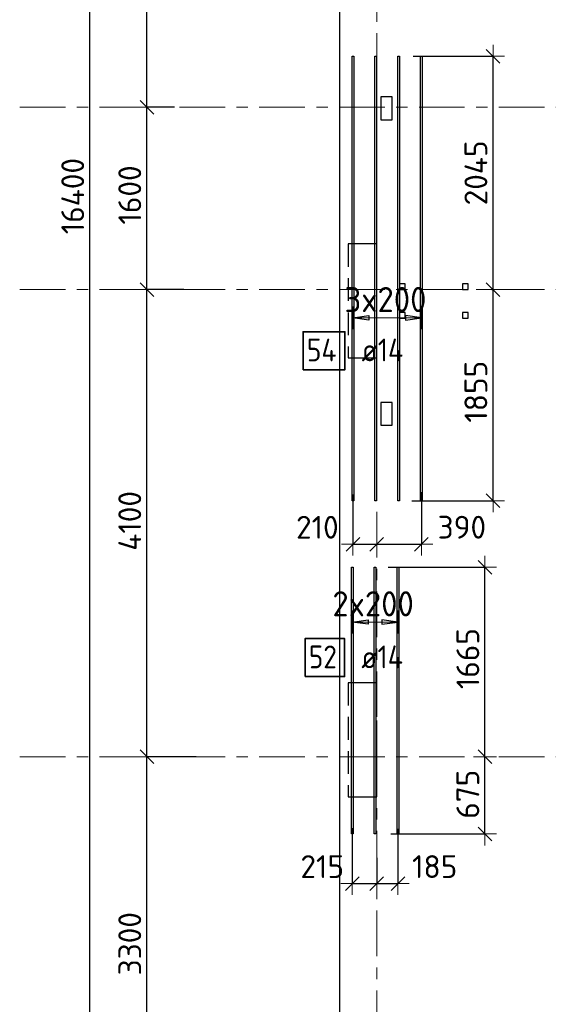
# Model space of a CAD drawing. Header units: metres. Extents: x -38 to 98, y -15 to 19.
# Tile 3 of 64: x -2.63 to 2, y 1.13 to 9.77. Entities that reach past the tile are written whole.
import ezdxf

# ---------------------------------------------------------------- set-up
doc = ezdxf.new("R2010")
doc.units = ezdxf.units.M
doc.header["$PDMODE"] = 65
for name, pattern in [('______11', [0.5, 0.4, -0.05, 0, -0.05]), ('______2', [0.27, 0.2, -0.07]), ('______5', [1.1, 0.8, -0.1, 0.1, -0.1])]:
    doc.linetypes.add(name, pattern=pattern)
for name, color, linetype, lineweight in [('XR$2$Осевая линия (1)', 7, '______5', 13), ('XR$2$Размерная линия (1)', 7, 'Continuous', 13), ('XR$3$Перекрытие (1)', 7, 'Continuous', 35), ('XR$3$Размерная линия (1)', 7, 'Continuous', 13), ('XR$5$Стена (1)', 7, 'Continuous', 35)]:
    doc.layers.add(name, color=color, linetype=linetype, lineweight=lineweight)
doc.layers.add('XR$3$Арм.стержн.Доп. Арм. верхн.зоны У', color=7, linetype='Continuous', lineweight=35, true_color=0x739641)
doc.styles.add('ISOCPEUR', font='txt')
doc.dimstyles.new('DIMSTYLE_3', dxfattribs={"dimtxt": 0.2, "dimasz": 0.2, "dimexe": 0, "dimexo": 0, "dimgap": 0.1, "dimtad": 2, "dimdec": 0, "dimlfac": 1000, "dimrnd": 5, "dimzin": 12, "dimdsep": 46, "dimtxsty": 'ISOCPEUR', "dimblk1": 'ALL_ML_STRICH', "dimblk2": 'ALL_ML_STRICH', "dimsah": 1, "dimcen": 0, "dimclrd": 7, "dimclre": 256, "dimclrt": 7, "dimadec": 0, "dimazin": 0, "dimtfac": 1, "dimtdec": 0, "dimtix": 1, "dimtmove": 2, "dimatfit": 3, "dimfxl": 0, "dimtzin": 0, "dimlwd": 0, "dimlwe": -3, "dimarcsym": 0})
doc.dimstyles.new('DIMSTYLE_7', dxfattribs={"dimtxt": 0.2, "dimasz": 0.2, "dimexe": 0, "dimexo": 0, "dimgap": 0.1, "dimtad": 2, "dimdec": 0, "dimlfac": 1000, "dimrnd": 5, "dimzin": 12, "dimdsep": 46, "dimtxsty": 'ISOCPEUR', "dimblk1": 'ALL_ML_STRICH', "dimblk2": 'ALL_ML_STRICH', "dimsah": 1, "dimcen": 0, "dimclrd": 7, "dimclre": 256, "dimclrt": 7, "dimadec": 0, "dimazin": 0, "dimtfac": 1, "dimtdec": 0, "dimtix": 1, "dimtmove": 2, "dimatfit": 3, "dimfxl": 0, "dimtvp": 1.2, "dimtzin": 0, "dimlwd": 0, "dimlwe": -3, "dimarcsym": 0})

# ---------------------------------------------------------------- blocks, each defined once
blk = doc.blocks.new('ALL_ML_STRICH')
at = {"color": 0, "linetype": 'ByBlock', "lineweight": -2}
for p, q in [((0, -0.5), (0, 0.5)), ((-1, 0), (0.5, 0)), ((-0.3, -0.3), (0.3, 0.3))]:
    blk.add_line(p, q, dxfattribs=at)
blk = doc.blocks.new('*D33')
at = {"layer": 'DEFPOINTS', "color": 7, "linetype": 'Continuous', "lineweight": 13, "transparency": 33554687}
for p in [(-1.6986, 16.4), (-2.2938, 0), (-2.0153, 0)]:
    blk.add_point(p, dxfattribs=at)
at = {"layer": 'XR$2$Размерная линия (1)', "color": 9, "linetype": 'Continuous', "lineweight": -2, "true_color": 0xc7c7c7, "transparency": 33554687}
for p, q in [((-1.7186, 16.4), (-2.0153, 16.4)), ((-2.2738, 0), (-2.0153, 0))]:
    blk.add_line(p, q, dxfattribs=at)
at = {"layer": 'XR$2$Размерная линия (1)', "color": 7, "linetype": 'Continuous', "lineweight": -2, "transparency": 33554687}
blk.add_line((-2.0153, 0), (-2.0153, 16.4), dxfattribs=at)
at = {"layer": 'XR$2$Размерная линия (1)', "color": 7, "linetype": 'Continuous', "lineweight": 13, "transparency": 33554687, "xscale": 0.2, "yscale": 0.2, "zscale": 0.2}
for p, rotation in [((-2.0153, 16.4), 90), ((-2.0153, 0), 270)]:
    blk.add_blockref('ALL_ML_STRICH', p, dxfattribs=dict(at, rotation=rotation))
at = {"layer": 'XR$2$Размерная линия (1)', "color": 7, "linetype": 'Continuous', "lineweight": 13, "transparency": 33554687, "insert": (-2.1653, 8.22), "char_height": 0.2, "width": 1, "attachment_point": 5, "rotation": 90, "style": 'ISOCPEUR'}
blk.add_mtext('\\A1;{16400}', dxfattribs=at)
blk = doc.blocks.new('*D34')
at = {"layer": 'DEFPOINTS', "color": 7, "linetype": 'Continuous', "lineweight": 13, "transparency": 33554687}
for p in [(-1.0635, 3.3), (-1.5153, 0), (-1.2803, 0)]:
    blk.add_point(p, dxfattribs=at)
at = {"layer": 'XR$2$Размерная линия (1)', "color": 9, "linetype": 'Continuous', "lineweight": -2, "true_color": 0xc7c7c7, "transparency": 33554687}
for p, q in [((-1.0835, 3.3), (-1.5153, 3.3)), ((-1.3003, 0), (-1.5153, 0))]:
    blk.add_line(p, q, dxfattribs=at)
at = {"layer": 'XR$2$Размерная линия (1)', "color": 7, "linetype": 'Continuous', "lineweight": -2, "transparency": 33554687}
blk.add_line((-1.5153, 0), (-1.5153, 3.3), dxfattribs=at)
at = {"layer": 'XR$2$Размерная линия (1)', "color": 7, "linetype": 'Continuous', "lineweight": 13, "transparency": 33554687, "xscale": 0.2, "yscale": 0.2, "zscale": 0.2}
for p, rotation in [((-1.5153, 3.3), 90), ((-1.5153, 0), 270)]:
    blk.add_blockref('ALL_ML_STRICH', p, dxfattribs=dict(at, rotation=rotation))
at = {"layer": 'XR$2$Размерная линия (1)', "color": 7, "linetype": 'Continuous', "lineweight": 13, "transparency": 33554687, "insert": (-1.6653, 1.66), "char_height": 0.2, "width": 0.8, "attachment_point": 5, "rotation": 90, "style": 'ISOCPEUR'}
blk.add_mtext('\\A1;{3300}', dxfattribs=at)
blk = doc.blocks.new('*D35')
at = {"layer": 'DEFPOINTS', "color": 7, "linetype": 'Continuous', "lineweight": 13, "transparency": 33554687}
for p in [(-1.1719, 7.4), (-1.5153, 3.3), (-1.0635, 3.3)]:
    blk.add_point(p, dxfattribs=at)
at = {"layer": 'XR$2$Размерная линия (1)', "color": 9, "linetype": 'Continuous', "lineweight": -2, "true_color": 0xc7c7c7, "transparency": 33554687}
for p, q in [((-1.1919, 7.4), (-1.5153, 7.4)), ((-1.0835, 3.3), (-1.5153, 3.3))]:
    blk.add_line(p, q, dxfattribs=at)
at = {"layer": 'XR$2$Размерная линия (1)', "color": 7, "linetype": 'Continuous', "lineweight": -2, "transparency": 33554687}
blk.add_line((-1.5153, 3.3), (-1.5153, 7.4), dxfattribs=at)
at = {"layer": 'XR$2$Размерная линия (1)', "color": 7, "linetype": 'Continuous', "lineweight": 13, "transparency": 33554687, "xscale": 0.2, "yscale": 0.2, "zscale": 0.2}
for p, rotation in [((-1.5153, 7.4), 90), ((-1.5153, 3.3), 270)]:
    blk.add_blockref('ALL_ML_STRICH', p, dxfattribs=dict(at, rotation=rotation))
at = {"layer": 'XR$2$Размерная линия (1)', "color": 7, "linetype": 'Continuous', "lineweight": 13, "transparency": 33554687, "insert": (-1.6653, 5.37), "char_height": 0.2, "width": 0.8, "attachment_point": 5, "rotation": 90, "style": 'ISOCPEUR'}
blk.add_mtext('\\A1;{4100}', dxfattribs=at)
blk = doc.blocks.new('*D36')
at = {"layer": 'DEFPOINTS', "color": 7, "linetype": 'Continuous', "lineweight": 13, "transparency": 33554687}
for p in [(-1.2532, 9), (-1.5153, 7.4), (-1.1719, 7.4)]:
    blk.add_point(p, dxfattribs=at)
at = {"layer": 'XR$2$Размерная линия (1)', "color": 9, "linetype": 'Continuous', "lineweight": -2, "true_color": 0xc7c7c7, "transparency": 33554687}
for p, q in [((-1.2732, 9), (-1.5153, 9)), ((-1.1919, 7.4), (-1.5153, 7.4))]:
    blk.add_line(p, q, dxfattribs=at)
at = {"layer": 'XR$2$Размерная линия (1)', "color": 7, "linetype": 'Continuous', "lineweight": -2, "transparency": 33554687}
blk.add_line((-1.5153, 7.4), (-1.5153, 9), dxfattribs=at)
at = {"layer": 'XR$2$Размерная линия (1)', "color": 7, "linetype": 'Continuous', "lineweight": 13, "transparency": 33554687, "xscale": 0.2, "yscale": 0.2, "zscale": 0.2}
for p, rotation in [((-1.5153, 9), 90), ((-1.5153, 7.4), 270)]:
    blk.add_blockref('ALL_ML_STRICH', p, dxfattribs=dict(at, rotation=rotation))
at = {"layer": 'XR$2$Размерная линия (1)', "color": 7, "linetype": 'Continuous', "lineweight": 13, "transparency": 33554687, "insert": (-1.6653, 8.23), "char_height": 0.2, "width": 0.8, "attachment_point": 5, "rotation": 90, "style": 'ISOCPEUR'}
blk.add_mtext('\\A1;{1600}', dxfattribs=at)
blk = doc.blocks.new('*D37')
at = {"layer": 'DEFPOINTS', "color": 7, "linetype": 'Continuous', "lineweight": 13, "transparency": 33554687}
for p in [(-1.3472, 12.8), (-1.5153, 9), (-1.2532, 9)]:
    blk.add_point(p, dxfattribs=at)
at = {"layer": 'XR$2$Размерная линия (1)', "color": 9, "linetype": 'Continuous', "lineweight": -2, "true_color": 0xc7c7c7, "transparency": 33554687}
for p, q in [((-1.3672, 12.8), (-1.5153, 12.8)), ((-1.2732, 9), (-1.5153, 9))]:
    blk.add_line(p, q, dxfattribs=at)
at = {"layer": 'XR$2$Размерная линия (1)', "color": 7, "linetype": 'Continuous', "lineweight": -2, "transparency": 33554687}
blk.add_line((-1.5153, 9), (-1.5153, 12.8), dxfattribs=at)
at = {"layer": 'XR$2$Размерная линия (1)', "color": 7, "linetype": 'Continuous', "lineweight": 13, "transparency": 33554687, "xscale": 0.2, "yscale": 0.2, "zscale": 0.2}
for p, rotation in [((-1.5153, 12.8), 90), ((-1.5153, 9), 270)]:
    blk.add_blockref('ALL_ML_STRICH', p, dxfattribs=dict(at, rotation=rotation))
at = {"layer": 'XR$2$Размерная линия (1)', "color": 7, "linetype": 'Continuous', "lineweight": 13, "transparency": 33554687, "insert": (-1.6653, 10.91), "char_height": 0.2, "width": 0.8, "attachment_point": 5, "rotation": 90, "style": 'ISOCPEUR'}
blk.add_mtext('\\A1;{3800}', dxfattribs=at)
blk = doc.blocks.new('*D39')
at = {"layer": 'DEFPOINTS', "color": 7, "linetype": 'Continuous', "lineweight": 13, "transparency": 33554687}
for p in [(1.448, 3.3), (0.6019, 2.623), (1.448, 2.623)]:
    blk.add_point(p, dxfattribs=at)
at = {"layer": 'XR$3$Размерная линия (1)', "color": 9, "linetype": 'Continuous', "lineweight": -2, "true_color": 0xc7c7c7, "transparency": 33554687}
for p, q in [((1.448, 3.3), (1.448, 3.3)), ((0.6219, 2.623), (1.448, 2.623))]:
    blk.add_line(p, q, dxfattribs=at)
at = {"layer": 'XR$3$Размерная линия (1)', "color": 7, "linetype": 'Continuous', "lineweight": -2, "transparency": 33554687}
blk.add_line((1.448, 2.623), (1.448, 3.3), dxfattribs=at)
at = {"layer": 'XR$3$Размерная линия (1)', "color": 7, "linetype": 'Continuous', "lineweight": 13, "transparency": 33554687, "xscale": 0.2, "yscale": 0.2, "zscale": 0.2}
for p, rotation in [((1.448, 3.3), 90), ((1.448, 2.623), 270)]:
    blk.add_blockref('ALL_ML_STRICH', p, dxfattribs=dict(at, rotation=rotation))
at = {"layer": 'XR$3$Размерная линия (1)', "color": 7, "linetype": 'Continuous', "lineweight": 13, "transparency": 33554687, "insert": (1.298, 2.9715), "char_height": 0.2, "width": 0.6, "attachment_point": 5, "rotation": 90, "style": 'ISOCPEUR'}
blk.add_mtext('\\A1;{675}', dxfattribs=at)
blk = doc.blocks.new('*D40')
at = {"layer": 'DEFPOINTS', "color": 7, "linetype": 'Continuous', "lineweight": 13, "transparency": 33554687}
for p in [(0.5805, 4.963), (1.448, 3.3), (1.448, 3.3)]:
    blk.add_point(p, dxfattribs=at)
at = {"layer": 'XR$3$Размерная линия (1)', "color": 9, "linetype": 'Continuous', "lineweight": -2, "true_color": 0xc7c7c7, "transparency": 33554687}
for p, q in [((0.6005, 4.963), (1.448, 4.963)), ((1.448, 3.3), (1.448, 3.3))]:
    blk.add_line(p, q, dxfattribs=at)
at = {"layer": 'XR$3$Размерная линия (1)', "color": 7, "linetype": 'Continuous', "lineweight": -2, "transparency": 33554687}
blk.add_line((1.448, 3.3), (1.448, 4.963), dxfattribs=at)
at = {"layer": 'XR$3$Размерная линия (1)', "color": 7, "linetype": 'Continuous', "lineweight": 13, "transparency": 33554687, "xscale": 0.2, "yscale": 0.2, "zscale": 0.2}
for p, rotation in [((1.448, 4.963), 90), ((1.448, 3.3), 270)]:
    blk.add_blockref('ALL_ML_STRICH', p, dxfattribs=dict(at, rotation=rotation))
at = {"layer": 'XR$3$Размерная линия (1)', "color": 7, "linetype": 'Continuous', "lineweight": 13, "transparency": 33554687, "insert": (1.298, 4.1615), "char_height": 0.2, "width": 0.8, "attachment_point": 5, "rotation": 90, "style": 'ISOCPEUR'}
blk.add_mtext('\\A1;{1665}', dxfattribs=at)
blk = doc.blocks.new('*D41')
at = {"layer": 'DEFPOINTS', "color": 7, "linetype": 'Continuous', "lineweight": 13, "transparency": 33554687}
for p in [(1.4891, 7.4), (0.7879, 5.5469), (1.5185, 5.5469)]:
    blk.add_point(p, dxfattribs=at)
at = {"layer": 'XR$3$Размерная линия (1)', "color": 9, "linetype": 'Continuous', "lineweight": -2, "true_color": 0xc7c7c7, "transparency": 33554687}
for p, q in [((1.5091, 7.4), (1.5185, 7.4)), ((0.8079, 5.5469), (1.5185, 5.5469))]:
    blk.add_line(p, q, dxfattribs=at)
at = {"layer": 'XR$3$Размерная линия (1)', "color": 7, "linetype": 'Continuous', "lineweight": -2, "transparency": 33554687}
blk.add_line((1.5185, 5.5469), (1.5185, 7.4), dxfattribs=at)
at = {"layer": 'XR$3$Размерная линия (1)', "color": 7, "linetype": 'Continuous', "lineweight": 13, "transparency": 33554687, "xscale": 0.2, "yscale": 0.2, "zscale": 0.2}
for p, rotation in [((1.5185, 7.4), 90), ((1.5185, 5.5469), 270)]:
    blk.add_blockref('ALL_ML_STRICH', p, dxfattribs=dict(at, rotation=rotation))
at = {"layer": 'XR$3$Размерная линия (1)', "color": 7, "linetype": 'Continuous', "lineweight": 13, "transparency": 33554687, "insert": (1.3685, 6.5035), "char_height": 0.2, "width": 0.8, "attachment_point": 5, "rotation": 90, "style": 'ISOCPEUR'}
blk.add_mtext('\\A1;{1855}', dxfattribs=at)
blk = doc.blocks.new('*D42')
at = {"layer": 'DEFPOINTS', "color": 7, "linetype": 'Continuous', "lineweight": 13, "transparency": 33554687}
for p in [(0.7989, 9.4469), (1.4891, 7.4), (1.5185, 7.4)]:
    blk.add_point(p, dxfattribs=at)
at = {"layer": 'XR$3$Размерная линия (1)', "color": 9, "linetype": 'Continuous', "lineweight": -2, "true_color": 0xc7c7c7, "transparency": 33554687}
for p, q in [((0.8189, 9.4469), (1.5185, 9.4469)), ((1.5091, 7.4), (1.5185, 7.4))]:
    blk.add_line(p, q, dxfattribs=at)
at = {"layer": 'XR$3$Размерная линия (1)', "color": 7, "linetype": 'Continuous', "lineweight": -2, "transparency": 33554687}
blk.add_line((1.5185, 7.4), (1.5185, 9.4469), dxfattribs=at)
at = {"layer": 'XR$3$Размерная линия (1)', "color": 7, "linetype": 'Continuous', "lineweight": 13, "transparency": 33554687, "xscale": 0.2, "yscale": 0.2, "zscale": 0.2}
for p, rotation in [((1.5185, 9.4469), 90), ((1.5185, 7.4), 270)]:
    blk.add_blockref('ALL_ML_STRICH', p, dxfattribs=dict(at, rotation=rotation))
at = {"layer": 'XR$3$Размерная линия (1)', "color": 7, "linetype": 'Continuous', "lineweight": 13, "transparency": 33554687, "insert": (1.3685, 8.4235), "char_height": 0.2, "width": 0.8, "attachment_point": 5, "rotation": 90, "style": 'ISOCPEUR'}
blk.add_mtext('\\A1;{2045}', dxfattribs=at)
blk = doc.blocks.new('*D99')
at = {"layer": 'DEFPOINTS', "color": 7, "linetype": 'Continuous', "lineweight": 13, "transparency": 33554687}
for p in [(0.2846, 2.6929), (0.5, 2.4323), (0.2846, 2.1882)]:
    blk.add_point(p, dxfattribs=at)
at = {"layer": 'XR$3$Размерная линия (1)', "color": 9, "linetype": 'Continuous', "lineweight": -2, "true_color": 0xc7c7c7, "transparency": 33554687}
for p, q in [((0.2846, 2.6729), (0.2846, 2.1882)), ((0.5, 2.4123), (0.5, 2.1882))]:
    blk.add_line(p, q, dxfattribs=at)
at = {"layer": 'XR$3$Размерная линия (1)', "color": 7, "linetype": 'Continuous', "lineweight": -2, "transparency": 33554687}
blk.add_line((0.2846, 2.1882), (0.5, 2.1882), dxfattribs=at)
at = {"layer": 'XR$3$Размерная линия (1)', "color": 7, "linetype": 'Continuous', "lineweight": 13, "transparency": 33554687, "xscale": 0.2, "yscale": 0.2, "zscale": 0.2, "rotation": 180}
blk.add_blockref('ALL_ML_STRICH', (0.2846, 2.1882), dxfattribs=at)
at = {"layer": 'XR$3$Размерная линия (1)', "color": 7, "linetype": 'Continuous', "lineweight": 13, "transparency": 33554687, "xscale": 0.2, "yscale": 0.2, "zscale": 0.2}
blk.add_blockref('ALL_ML_STRICH', (0.5, 2.1882), dxfattribs=at)
at = {"layer": 'XR$3$Размерная линия (1)', "color": 7, "linetype": 'Continuous', "lineweight": 13, "transparency": 33554687, "insert": (0.0216, 2.3366), "char_height": 0.2, "width": 0.6, "attachment_point": 5, "style": 'ISOCPEUR'}
blk.add_mtext('\\A1;{215}', dxfattribs=at)
blk = doc.blocks.new('*D100')
at = {"layer": 'DEFPOINTS', "color": 7, "linetype": 'Continuous', "lineweight": 13, "transparency": 33554687}
for p in [(0.6846, 2.6873), (0.5, 2.4323), (0.5, 2.1882)]:
    blk.add_point(p, dxfattribs=at)
at = {"layer": 'XR$3$Размерная линия (1)', "color": 9, "linetype": 'Continuous', "lineweight": -2, "true_color": 0xc7c7c7, "transparency": 33554687}
for p, q in [((0.6846, 2.6673), (0.6846, 2.1882)), ((0.5, 2.4123), (0.5, 2.1882))]:
    blk.add_line(p, q, dxfattribs=at)
at = {"layer": 'XR$3$Размерная линия (1)', "color": 7, "linetype": 'Continuous', "lineweight": -2, "transparency": 33554687}
blk.add_line((0.5, 2.1882), (0.6846, 2.1882), dxfattribs=at)
at = {"layer": 'XR$3$Размерная линия (1)', "color": 7, "linetype": 'Continuous', "lineweight": 13, "transparency": 33554687, "xscale": 0.2, "yscale": 0.2, "zscale": 0.2, "rotation": 180}
blk.add_blockref('ALL_ML_STRICH', (0.5, 2.1882), dxfattribs=at)
at = {"layer": 'XR$3$Размерная линия (1)', "color": 7, "linetype": 'Continuous', "lineweight": 13, "transparency": 33554687, "xscale": 0.2, "yscale": 0.2, "zscale": 0.2}
blk.add_blockref('ALL_ML_STRICH', (0.6846, 2.1882), dxfattribs=at)
at = {"layer": 'XR$3$Размерная линия (1)', "color": 7, "linetype": 'Continuous', "lineweight": 13, "transparency": 33554687, "insert": (1.0074, 2.3366), "char_height": 0.2, "width": 0.6, "attachment_point": 5, "style": 'ISOCPEUR'}
blk.add_mtext('\\A1;{185}', dxfattribs=at)
blk = doc.blocks.new('*D101')
at = {"layer": 'DEFPOINTS', "color": 7, "linetype": 'Continuous', "lineweight": 13, "transparency": 33554687}
for p in [(0.2907, 5.6204), (0.5, 5.2756), (0.2907, 5.1656)]:
    blk.add_point(p, dxfattribs=at)
at = {"layer": 'XR$3$Размерная линия (1)', "color": 9, "linetype": 'Continuous', "lineweight": -2, "true_color": 0xc7c7c7, "transparency": 33554687}
for p, q in [((0.2907, 5.6004), (0.2907, 5.1656)), ((0.5, 5.1656), (0.5, 5.1656))]:
    blk.add_line(p, q, dxfattribs=at)
at = {"layer": 'XR$3$Размерная линия (1)', "color": 7, "linetype": 'Continuous', "lineweight": -2, "transparency": 33554687}
blk.add_line((0.2907, 5.1656), (0.5, 5.1656), dxfattribs=at)
at = {"layer": 'XR$3$Размерная линия (1)', "color": 7, "linetype": 'Continuous', "lineweight": 13, "transparency": 33554687, "xscale": 0.2, "yscale": 0.2, "zscale": 0.2, "rotation": 180}
blk.add_blockref('ALL_ML_STRICH', (0.2907, 5.1656), dxfattribs=at)
at = {"layer": 'XR$3$Размерная линия (1)', "color": 7, "linetype": 'Continuous', "lineweight": 13, "transparency": 33554687, "xscale": 0.2, "yscale": 0.2, "zscale": 0.2}
blk.add_blockref('ALL_ML_STRICH', (0.5, 5.1656), dxfattribs=at)
at = {"layer": 'XR$3$Размерная линия (1)', "color": 7, "linetype": 'Continuous', "lineweight": 13, "transparency": 33554687, "insert": (-0.0211, 5.3143), "char_height": 0.2, "width": 0.6, "attachment_point": 5, "style": 'ISOCPEUR'}
blk.add_mtext('\\A1;{210}', dxfattribs=at)
blk = doc.blocks.new('*D102')
at = {"layer": 'DEFPOINTS', "color": 7, "linetype": 'Continuous', "lineweight": 13, "transparency": 33554687}
for p in [(0.8907, 5.6423), (0.5, 5.2756), (0.5, 5.1656)]:
    blk.add_point(p, dxfattribs=at)
at = {"layer": 'XR$3$Размерная линия (1)', "color": 9, "linetype": 'Continuous', "lineweight": -2, "true_color": 0xc7c7c7, "transparency": 33554687}
for p, q in [((0.8907, 5.6223), (0.8907, 5.1656)), ((0.5, 5.1656), (0.5, 5.1656))]:
    blk.add_line(p, q, dxfattribs=at)
at = {"layer": 'XR$3$Размерная линия (1)', "color": 7, "linetype": 'Continuous', "lineweight": -2, "transparency": 33554687}
blk.add_line((0.5, 5.1656), (0.8907, 5.1656), dxfattribs=at)
at = {"layer": 'XR$3$Размерная линия (1)', "color": 7, "linetype": 'Continuous', "lineweight": 13, "transparency": 33554687, "xscale": 0.2, "yscale": 0.2, "zscale": 0.2, "rotation": 180}
blk.add_blockref('ALL_ML_STRICH', (0.5, 5.1656), dxfattribs=at)
at = {"layer": 'XR$3$Размерная линия (1)', "color": 7, "linetype": 'Continuous', "lineweight": 13, "transparency": 33554687, "xscale": 0.2, "yscale": 0.2, "zscale": 0.2}
blk.add_blockref('ALL_ML_STRICH', (0.8907, 5.1656), dxfattribs=at)
at = {"layer": 'XR$3$Размерная линия (1)', "color": 7, "linetype": 'Continuous', "lineweight": 13, "transparency": 33554687, "insert": (1.2456, 5.3148), "char_height": 0.2, "width": 0.6, "attachment_point": 5, "style": 'ISOCPEUR'}
blk.add_mtext('\\A1;{390}', dxfattribs=at)

msp = doc.modelspace()

# ---------------------------------------------------------------- linework, layer by layer
at = {"layer": 'XR$2$Осевая линия (1)', "color": 253, "linetype": '______11', "lineweight": 13, "true_color": 0xa0a0a0, "transparency": 33554687}
for p, q in [((0.5, -2.65), (0.5, 18.35)), ((-2.63, 9), (62.6, 9)), ((-2.63, 7.4), (62.6, 7.4)), ((-2.63, 3.3), (62.6, 3.3))]:
    msp.add_line(p, q, dxfattribs=at)
at = {"layer": 'XR$3$Арм.стержн.Доп. Арм. верхн.зоны У', "color": 253, "linetype": 'Continuous', "lineweight": -3, "true_color": 0xa0a0a0, "transparency": 33554687}
for p, q in [((0.2907, 7.1523), (0.2907, 7.2523)), ((0.8907, 7.1523), (0.8907, 7.2523)), ((0.2907, 7.1523), (0.2907, 7.0523)), ((0.8907, 7.1523), (0.8907, 7.0523)), ((0.2846, 4.4826), (0.2846, 4.5826)), ((0.6846, 4.4826), (0.6846, 4.5826)), ((0.2846, 4.4826), (0.2846, 4.3826)), ((0.6846, 4.4826), (0.6846, 4.3826))]:
    msp.add_line(p, q, dxfattribs=at)
at = {"layer": 'XR$3$Арм.стержн.Доп. Арм. верхн.зоны У', "color": 7, "linetype": 'Continuous', "lineweight": 25, "transparency": 33554687}
for p, q in [((0.2907, 7.1523), (0.4307, 7.1723)), ((0.4307, 7.1723), (0.4307, 7.1323)), ((0.8907, 7.1523), (0.7507, 7.1723)), ((0.7507, 7.1723), (0.7507, 7.1323)), ((0.4307, 7.1323), (0.2907, 7.1523)), ((0.7507, 7.1323), (0.8907, 7.1523)), ((0.2846, 4.4826), (0.4246, 4.5026)), ((0.4246, 4.5026), (0.4246, 4.4626)), ((0.6846, 4.4826), (0.5446, 4.5026)), ((0.5446, 4.5026), (0.5446, 4.4626)), ((0.4246, 4.4626), (0.2846, 4.4826)), ((0.5446, 4.4626), (0.6846, 4.4826))]:
    msp.add_line(p, q, dxfattribs=at)
at = {"layer": 'XR$3$Арм.стержн.Доп. Арм. верхн.зоны У', "color": 7, "linetype": 'Continuous', "lineweight": 13, "transparency": 33554687}
for p, q in [((0.2907, 7.1523), (0.2907, 7.1523)), ((0.2907, 7.1523), (0.8907, 7.1523)), ((0.8907, 7.1523), (0.8907, 7.1523)), ((0.2846, 4.4826), (0.2846, 4.4826)), ((0.2846, 4.4826), (0.6846, 4.4826)), ((0.6846, 4.4826), (0.6846, 4.4826))]:
    msp.add_line(p, q, dxfattribs=at)
at = {"layer": 'XR$3$Арм.стержн.Доп. Арм. верхн.зоны У', "color": 7, "linetype": 'Continuous', "lineweight": 25, "transparency": 33554687}
for points in [[(0.2837, 5.5469), (0.2837, 9.4469), (0.2977, 9.4469), (0.2977, 5.5469), (0.2837, 5.5469)], [(0.4837, 5.5469), (0.4837, 9.4469), (0.4977, 9.4469), (0.4977, 5.5469), (0.4837, 5.5469)], [(0.6837, 5.5469), (0.6837, 9.4469), (0.6977, 9.4469), (0.6977, 5.5469), (0.6837, 5.5469)], [(0.8837, 5.5469), (0.8837, 9.4469), (0.8977, 9.4469), (0.8977, 5.5469), (0.8837, 5.5469)], [(0.2776, 2.623), (0.2776, 4.963), (0.2916, 4.963), (0.2916, 2.623), (0.2776, 2.623)], [(0.4776, 2.623), (0.4776, 4.963), (0.4916, 4.963), (0.4916, 2.623), (0.4776, 2.623)], [(0.6776, 2.623), (0.6776, 4.963), (0.6916, 4.963), (0.6916, 2.623), (0.6776, 2.623)]]:
    msp.add_lwpolyline(points, dxfattribs=at)
at = {"layer": 'XR$3$Арм.стержн.Доп. Арм. верхн.зоны У', "color": 7, "linetype": 'Continuous', "lineweight": 35, "transparency": 33554687}
for points in [[(-0.1467, 6.6966), (0.2199, 6.6966), (0.2199, 7.0299), (-0.1467, 7.0299), (-0.1467, 6.6966)], [(-0.1291, 4.0034), (0.2176, 4.0034), (0.2176, 4.3367), (-0.1291, 4.3367), (-0.1291, 4.0034)]]:
    msp.add_lwpolyline(points, dxfattribs=at)
at = {"layer": 'XR$3$Перекрытие (1)', "color": 7, "linetype": 'Continuous', "lineweight": 25, "transparency": 33554687}
for p, q in [((0.175, -0.25), (0.175, 14.05)), ((0.535, 9.09), (0.535, 8.89)), ((0.635, 9.09), (0.535, 9.09)), ((0.635, 8.89), (0.635, 9.09)), ((0.535, 8.89), (0.635, 8.89)), ((0.7, 7.45), (0.7, 7.4)), ((0.75, 7.45), (0.7, 7.45)), ((0.75, 7.4), (0.75, 7.45)), ((1.25, 7.45), (1.25, 7.4)), ((1.3, 7.45), (1.25, 7.45)), ((1.3, 7.4), (1.3, 7.45)), ((0.7, 7.4), (0.75, 7.4)), ((1.25, 7.4), (1.3, 7.4)), ((0.7, 7.2), (0.7, 7.15)), ((0.75, 7.2), (0.7, 7.2)), ((0.75, 7.15), (0.75, 7.2)), ((1.25, 7.2), (1.25, 7.15)), ((1.3, 7.2), (1.25, 7.2)), ((1.3, 7.15), (1.3, 7.2)), ((0.7, 7.15), (0.75, 7.15)), ((1.25, 7.15), (1.3, 7.15)), ((0.535, 6.41), (0.535, 6.21)), ((0.635, 6.41), (0.535, 6.41)), ((0.635, 6.21), (0.635, 6.41)), ((0.535, 6.21), (0.635, 6.21))]:
    msp.add_line(p, q, dxfattribs=at)
at = {"layer": 'XR$5$Стена (1)', "color": 253, "linetype": '______2', "lineweight": -3, "true_color": 0xa0a0a0, "transparency": 33554687}
for p, q in [((0.37, 7.7999), (0.25, 7.7999)), ((0.25, 7.7999), (0.25, 6.7999)), ((0.5, 7.7999), (0.37, 7.7999)), ((0.5, 6.7999), (0.5, 7.7999)), ((0.25, 6.7999), (0.37, 6.7999)), ((0.37, 6.7999), (0.5, 6.7999)), ((0.37, 3.95), (0.25, 3.95)), ((0.25, 3.95), (0.25, 2.95)), ((0.5, 3.95), (0.37, 3.95)), ((0.5, 3.42), (0.5, 3.95)), ((0.5, 3.3), (0.5, 3.42)), ((0.5, 2.95), (0.5, 3.3)), ((0.25, 2.95), (0.37, 2.95)), ((0.37, 2.95), (0.5, 2.95))]:
    msp.add_line(p, q, dxfattribs=at)

# ---------------------------------------------------------------- texts
at = {"layer": 'XR$3$Арм.стержн.Доп. Арм. верхн.зоны У', "color": 7, "linetype": 'Continuous', "lineweight": 13, "transparency": 33554687, "char_height": 0.22, "width": 0.873359, "attachment_point": 7, "style": 'ISOCPEUR'}
for s, insert in [('\\W0.95;3x200', (0.2167, 7.2023)), ('\\W0.95;2x200', (0.1106, 4.5326))]:
    msp.add_mtext(s, dxfattribs=dict(at, insert=insert))
at = {"layer": 'XR$3$Арм.стержн.Доп. Арм. верхн.зоны У', "color": 7, "linetype": 'Continuous', "lineweight": 25, "transparency": 33554687, "char_height": 0.2, "attachment_point": 7, "style": 'ISOCPEUR'}
for s, insert, width in [('\\W0.88;54', (-0.1134, 6.7699), 0.387995), ('\\W0.89; ø14 ', (0.2533, 6.7699), 0.769432), ('\\W0.87;52', (-0.0957, 4.0767), 0.367208), ('\\W0.89; ø14 ', (0.2509, 4.0767), 0.769432)]:
    msp.add_mtext(s, dxfattribs=dict(at, insert=insert, width=width))

# ---------------------------------------------------------------- dimensions: what is measured, and where the dimension line sits
at = {"layer": 'XR$2$Размерная линия (1)', "color": 7, "linetype": 'Continuous', "lineweight": 13, "transparency": 33554687}
for base, p1, p2, picture, middle in [((-2.0153, 16.4), (-2.2738, 0), (-1.7186, 16.4), '*D33', (-2.1653, 8.22)), ((-1.5153, 12.8), (-1.2732, 9), (-1.3672, 12.8), '*D37', (-1.6653, 10.91)), ((-1.5153, 9), (-1.1919, 7.4), (-1.2732, 9), '*D36', (-1.6653, 8.23)), ((-1.5153, 7.4), (-1.0835, 3.3), (-1.1919, 7.4), '*D35', (-1.6653, 5.37)), ((-1.5153, 3.3), (-1.3003, 0), (-1.0835, 3.3), '*D34', (-1.6653, 1.66))]:
    dim = msp.add_linear_dim(base=base, p1=p1, p2=p2, angle=90, dimstyle='DIMSTYLE_3', override={"dimpost": '<>', "dimclrd": 7, "dimclre": 9, "dimclrt": 7, "dimlwd": 0, "dimlwe": 65533}, dxfattribs=at)
    dim.commit()
    dim.dimension.update_dxf_attribs({"geometry": picture, "text_midpoint": middle, "dimtype": 160})
at = {"layer": 'XR$3$Размерная линия (1)', "color": 7, "linetype": 'Continuous', "lineweight": 13, "transparency": 33554687}
for base, p1, p2, picture, middle in [((1.5185, 9.4469), (1.5091, 7.4), (0.8189, 9.4469), '*D42', (1.3685, 8.4235)), ((1.5185, 7.4), (0.8079, 5.5469), (1.5091, 7.4), '*D41', (1.3685, 6.5035)), ((1.448, 4.963), (1.448, 3.3), (0.6005, 4.963), '*D40', (1.298, 4.1615)), ((1.448, 3.3), (0.6219, 2.623), (1.448, 3.3), '*D39', (1.298, 2.9715))]:
    dim = msp.add_linear_dim(base=base, p1=p1, p2=p2, angle=90, dimstyle='DIMSTYLE_3', override={"dimpost": '<>', "dimclrd": 7, "dimclre": 9, "dimclrt": 7, "dimlwd": 0, "dimlwe": 65533}, dxfattribs=at)
    dim.commit()
    dim.dimension.update_dxf_attribs({"geometry": picture, "text_midpoint": middle, "dimtype": 160})
for base, p1, p2, picture, middle in [((0.5, 5.1656), (0.2907, 5.6004), (0.5, 5.1656), '*D101', (-0.0211, 5.3143)), ((0.8907, 5.1656), (0.5, 5.1656), (0.8907, 5.6223), '*D102', (1.2456, 5.3148)), ((0.5, 2.1882), (0.2846, 2.6729), (0.5, 2.4123), '*D99', (0.0216, 2.3366)), ((0.6846, 2.1882), (0.5, 2.4123), (0.6846, 2.6673), '*D100', (1.0074, 2.3366))]:
    dim = msp.add_linear_dim(base=base, p1=p1, p2=p2, dimstyle='DIMSTYLE_7', override={"dimpost": '<>', "dimclrd": 7, "dimclre": 9, "dimclrt": 7, "dimlwd": 0, "dimlwe": 65533}, dxfattribs=at)
    dim.commit()
    dim.dimension.update_dxf_attribs({"geometry": picture, "text_midpoint": middle, "dimtype": 160})

doc.saveas('drawing.dxf')
